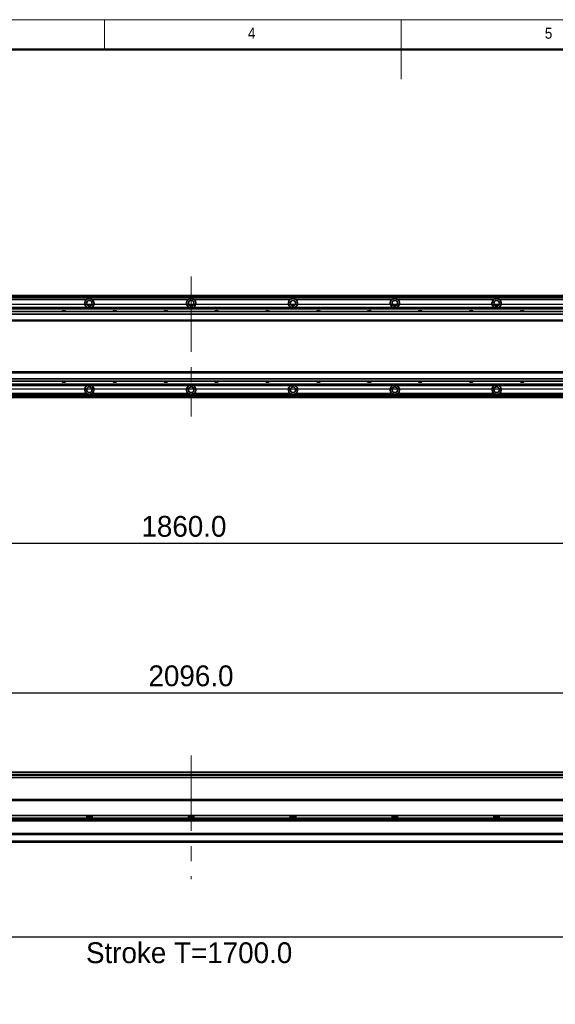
# Model space of a CAD drawing. Header units: millimetres. Extents: x 35 to 2905, y 35 to 2044.
# Tile 8 of 14: x 1020 to 1651, y 884 to 2044. Entities that reach past the tile are written whole.
import ezdxf

# ---------------------------------------------------------------- set-up
doc = ezdxf.new("R2010")
doc.units = ezdxf.units.MM
doc.header["$LTSCALE"] = 7
doc.header["$PDSIZE"] = -1
doc.linetypes.add('CENTERX2', pattern=[20.32, 12.7, -2.54, 2.54, -2.54])
doc.layers.add('黑色实线', color=7, linetype='Continuous')
doc.styles.add('SLDTEXTSTYLE1', font='Gothic.ttf', dxfattribs={"width": 0.913})
doc.styles.add('SLDTEXTSTYLE8', font='txt')
doc.dimstyles.new('SLDDIMSTYLE0', dxfattribs={"dimtxt": 24.5, "dimasz": 14, "dimexe": 0, "dimexo": 0.0625, "dimgap": 6.125, "dimtad": 2, "dimdec": 1, "dimrnd": 1e-09, "dimzin": 4, "dimdsep": 46, "dimtxsty": 'SLDTEXTSTYLE8', "dimsah": 1, "dimcen": 0.09, "dimadec": 0, "dimazin": 1, "dimtfac": 1, "dimtdec": 1, "dimtmove": 0, "dimatfit": 0, "dimfxl": 0, "dimfrac": 2, "dimtolj": 1, "dimtzin": 12, "dimarcsym": 0})
doc.dimstyles.new('SLDDIMSTYLE5', dxfattribs={"dimtxt": 24.5, "dimasz": 14, "dimexe": 0, "dimexo": 0.0625, "dimgap": 6.125, "dimtad": 2, "dimdec": 1, "dimrnd": 1e-09, "dimzin": 4, "dimdsep": 46, "dimtxsty": 'SLDTEXTSTYLE8', "dimsah": 1, "dimcen": 0.09, "dimadec": 0, "dimazin": 1, "dimtfac": 1, "dimtdec": 1, "dimtofl": 0, "dimtmove": 0, "dimatfit": 3, "dimfxl": 0, "dimfrac": 2, "dimtolj": 1, "dimtzin": 12, "dimarcsym": 0})

# ---------------------------------------------------------------- blocks, each defined once
blk = doc.blocks.new('_D_8')
at = {"layer": '黑色实线'}
for p, q in [((2340.3, 1709), (2340.3, 1737)), ((352.2, 1709), (2347.3, 1709)), ((2340.3, 1609), (2340.3, 1709)), ((352.2, 1609), (2347.3, 1609)), ((2340.3, 1609), (2340.3, 1581))]:
    blk.add_line(p, q, dxfattribs=at)
for points in [[(2340.3, 1709), (2342.4, 1723), (2338.2, 1723)], [(2340.3, 1609), (2338.2, 1595), (2342.4, 1595)]]:
    blk.add_solid(points, dxfattribs=at)
at = {"layer": '黑色实线', "insert": (2308.2, 1619.2), "char_height": 24.5, "attachment_point": 1, "rotation": 90, "style": 'SLDTEXTSTYLE8'}
blk.add_mtext('100.0', dxfattribs=at)
blk = doc.blocks.new('_D_18')
at = {"layer": '黑色实线'}
for p, q in [((292.3, 1549.2), (292.3, 1420.3)), ((2152.3, 1549.2), (2152.3, 1420.3)), ((292.3, 1427.3), (2152.3, 1427.3))]:
    blk.add_line(p, q, dxfattribs=at)
for points in [[(292.3, 1427.3), (306.3, 1425.2), (306.3, 1429.4)], [(2152.3, 1427.3), (2138.3, 1429.4), (2138.3, 1425.2)]]:
    blk.add_solid(points, dxfattribs=at)
at = {"layer": '黑色实线', "insert": (1163.7, 1459.4), "char_height": 24.5, "attachment_point": 1, "style": 'SLDTEXTSTYLE8'}
blk.add_mtext('1860.0', dxfattribs=at)
blk = doc.blocks.new('_D_19')
at = {"layer": '黑色实线'}
for p, q in [((174.3, 1141.7), (174.3, 1258.2)), ((2270.3, 1141.7), (2270.3, 1258.2)), ((174.3, 1251.2), (2270.3, 1251.2))]:
    blk.add_line(p, q, dxfattribs=at)
for points in [[(174.3, 1251.2), (188.3, 1249.1), (188.3, 1253.3)], [(2270.3, 1251.2), (2256.3, 1253.3), (2256.3, 1249.1)]]:
    blk.add_solid(points, dxfattribs=at)
at = {"layer": '黑色实线', "insert": (1172, 1283.3), "char_height": 24.5, "attachment_point": 1, "style": 'SLDTEXTSTYLE8'}
blk.add_mtext('2096.0', dxfattribs=at)
blk = doc.blocks.new('_D_24')
at = {"layer": 'Defpoints', "color": 0}
for p in [(355.8, 1128.3), (2055.8, 1124.8), (355.8, 963.3)]:
    blk.add_point(p, dxfattribs=at)
at = {"layer": '黑色实线', "color": 0, "lineweight": -2}
for p, q in [((355.8, 1128.2), (355.8, 963.3)), ((2055.8, 1124.7), (2055.8, 963.3)), ((2041.8, 963.3), (369.8, 963.3))]:
    blk.add_line(p, q, dxfattribs=at)
at = {"layer": '黑色实线', "color": 0}
for points in [[(369.8, 965.6), (369.8, 960.9), (355.8, 963.3)], [(2041.8, 965.6), (2041.8, 960.9), (2055.8, 963.3)]]:
    blk.add_solid(points, dxfattribs=at)
at = {"layer": '黑色实线', "color": 0, "insert": (1219.9, 957.1), "char_height": 24.5, "attachment_point": 2, "style": 'SLDTEXTSTYLE8'}
blk.add_mtext('\\A1;Stroke T=1700.0', dxfattribs=at)

msp = doc.modelspace()

# ---------------------------------------------------------------- linework, layer by layer
at = {"color": 7, "linetype": 'Continuous', "lineweight": 18}
for p, q in [((2905, 2044), (35, 2044)), ((1120, 2009), (1120, 2044)), ((1470, 2044), (1470, 1974)), ((70, 2009), (2870, 2009))]:
    msp.add_line(p, q, dxfattribs=at)
at = {"color": 7, "linetype": 'Continuous', "lineweight": 50}
msp.add_line((2870, 2009), (70, 2009), dxfattribs=at)
at = {"color": 7, "linetype": 'Continuous', "lineweight": 35}
for p, q in [((2112.8252413, 1719.0518542), (331.8251636, 1719.0518542)), ((331.8251636, 1718.8518545), (2112.8252413, 1718.8518545)), ((331.8251636, 1718.6518549), (2112.8252413, 1718.6518549)), ((2112.8252413, 1718.5518532), (331.8251636, 1718.5518532)), ((2112.8252413, 1716.5467157), (331.8251636, 1716.5467157)), ((1099.1556313, 1714.5467154), (985.4946997, 1714.5467154)), ((1219.1556361, 1714.5467154), (1105.4947045, 1714.5467154)), ((1339.1556408, 1714.5467154), (1225.4947092, 1714.5467154)), ((1459.1555264, 1714.5467154), (1345.494714, 1714.5467154)), ((1579.1555312, 1714.5467154), (1465.4947188, 1714.5467154)), ((1699.1555359, 1714.5467154), (1585.4947236, 1714.5467154)), ((2237.8252413, 1700.0518529), (206.8251636, 1700.0518529)), ((2237.8252413, 1697.0518506), (206.8251636, 1697.0518506)), ((357.3251631, 1705.0467147), (2087.3251822, 1705.0467147)), ((357.3251631, 1704.7536946), (2087.3251822, 1704.7536946)), ((357.3251631, 1703.8548342), (2087.3251822, 1703.8548342)), ((357.3251631, 1703.561814), (2087.3251822, 1703.561814)), ((2237.8252413, 1690.0518494), (206.8251636, 1690.0518494)), ((206.8251636, 1689.0518493), (2237.8252413, 1689.0518493)), ((2237.8252413, 1629.0518543), (206.8251636, 1629.0518543)), ((2237.8252413, 1628.051856), (206.8251636, 1628.051856)), ((2237.8252413, 1621.0518568), (206.8251636, 1621.0518568)), ((2237.8252413, 1618.0518544), (206.8251636, 1618.0518544)), ((357.3251631, 1614.5418896), (2087.3251822, 1614.5418896)), ((357.3251631, 1614.2488732), (2087.3251822, 1614.2488732)), ((357.3251631, 1613.3500091), (2087.3251822, 1613.3500091)), ((357.3251631, 1613.0569926), (2087.3251822, 1613.0569926)), ((2083.8251975, 1601.5569917), (362.8251519, 1601.5569917)), ((1099.1556313, 1603.556992), (985.4946997, 1603.556992)), ((1219.1556361, 1603.556992), (1105.4947045, 1603.556992)), ((1339.1556408, 1603.556992), (1225.4947092, 1603.556992)), ((1459.1555264, 1603.556992), (1345.494714, 1603.556992)), ((1579.1555312, 1603.556992), (1465.4947188, 1603.556992)), ((1699.1555359, 1603.556992), (1585.4947236, 1603.556992)), ((2083.8251975, 1599.0518532), (362.8251519, 1599.0518532)), ((2237.8252413, 1157.6212005), (206.8251636, 1157.6212005)), ((2083.8251975, 1151.1212023), (362.8251519, 1151.1212023)), ((2055.8250811, 1125.2112085), (302.325156, 1125.2112085)), ((352.1751728, 1125.2712043), (2055.8250811, 1125.2712043)), ((2112.3252776, 1106.6680954), (332.3251572, 1106.6680954)), ((2112.3252776, 1103.2680956), (332.3251572, 1103.2680956)), ((1099.1556313, 1106.6680954), (1099.1556313, 1103.2680956)), ((1105.4947045, 1105.2685542), (1099.1556313, 1105.2685542)), ((1105.4947045, 1103.2680956), (1105.4947045, 1106.6680954)), ((1219.1556361, 1106.6680954), (1219.1556361, 1103.2680956)), ((1225.4947092, 1105.2685542), (1219.1556361, 1105.2685542)), ((1225.4947092, 1103.2680956), (1225.4947092, 1106.6680954)), ((1339.1556408, 1106.6680954), (1339.1556408, 1103.2680956)), ((1345.494714, 1105.2685542), (1339.1556408, 1105.2685542)), ((1345.494714, 1103.2680956), (1345.494714, 1106.6680954)), ((1459.1555264, 1106.6680954), (1459.1555264, 1103.2680956)), ((1465.4947188, 1105.2685542), (1459.1555264, 1105.2685542)), ((1465.4947188, 1103.2680956), (1465.4947188, 1106.6680954)), ((1579.1555312, 1106.6680954), (1579.1555312, 1103.2680956)), ((1585.4947236, 1105.2685542), (1579.1555312, 1105.2685542)), ((1585.4947236, 1103.2680956), (1585.4947236, 1106.6680954)), ((2113.0820181, 1100.2112034), (331.5682676, 1100.2112034)), ((2258.325186, 1085.2112031), (186.3251593, 1085.2112031)), ((2258.325186, 1084.2112029), (186.3251593, 1084.2112029)), ((2258.325186, 1076.2712028), (186.3251593, 1076.2712028)), ((2258.325186, 1075.2712026), (186.3251593, 1075.2712026))]:
    msp.add_line(p, q, dxfattribs=at)
at = {"color": 8, "linetype": 'Continuous', "lineweight": 35}
for p, q in [((2112.8252413, 1718.0518522), (331.8251636, 1718.0518522)), ((2083.8251975, 1600.0518515), (362.8251519, 1600.0518515)), ((2087.3251822, 1154.6212019), (357.3251631, 1154.6212019)), ((2087.3251822, 1154.1212009), (357.3251631, 1154.1212009)), ((2056.3851263, 1124.2112064), (302.325156, 1124.2112064)), ((2112.3252776, 1101.2112027), (332.3251572, 1101.2112027))]:
    msp.add_line(p, q, dxfattribs=at)
at = {"color": 7, "linetype": 'Continuous', "lineweight": 35}
for centre in [(1102.3251593, 1710.0518532), (1222.3251593, 1710.0518532), (1342.3251593, 1710.0518532), (1462.3251593, 1710.0518532), (1582.3251593, 1710.0518532), (1102.3251593, 1608.0518532), (1222.3251593, 1608.0518532), (1342.3251593, 1608.0518532), (1462.3251593, 1608.0518532), (1582.3251593, 1608.0518532)]:
    msp.add_circle(centre, 3.3, dxfattribs=at)
for centre, radius, start, end in [((1102.3251593, 1710.0518532), 5.5, 125.1897877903, 245.5088204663), ((1102.3251593, 1710.0518532), 5.5, 294.4911795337, 54.8102122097), ((1222.3251593, 1710.0518532), 5.5, 125.1897877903, 245.5088204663), ((1222.3251593, 1710.0518532), 5.5, 294.4911795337, 54.8102122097), ((1342.3251593, 1710.0518532), 5.5, 125.1897877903, 245.5088204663), ((1342.3251593, 1710.0518532), 5.5, 294.4911795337, 54.8102122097), ((1462.3251593, 1710.0518532), 5.5, 125.1897877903, 245.5088204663), ((1462.3251593, 1710.0518532), 5.5, 294.4911795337, 54.8102122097), ((1582.3251593, 1710.0518532), 5.5, 125.1897877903, 245.5088204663), ((1582.3251593, 1710.0518532), 5.5, 294.4911795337, 54.8102122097), ((1072.3251593, 1697.5467151), 3.75, 41.9157203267, 138.0842796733), ((1132.3251593, 1697.5467151), 3.75, 41.9157203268, 138.0842796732), ((1192.3251593, 1697.5467151), 3.75, 41.9157203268, 138.0842796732), ((1252.3251593, 1697.5467151), 3.75, 41.9157203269, 138.0842796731), ((1312.3251593, 1697.5467151), 3.75, 41.9157203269, 138.0842796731), ((1372.3251593, 1697.5467151), 3.75, 41.915720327, 138.084279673), ((1432.3251593, 1697.5467151), 3.75, 41.915720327, 138.084279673), ((1492.3251593, 1697.5467151), 3.75, 41.9157203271, 138.0842796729), ((1552.3251593, 1697.5467151), 3.75, 41.9157203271, 138.0842796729), ((1612.3251593, 1697.5467151), 3.75, 41.9157203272, 138.0842796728), ((1072.3251593, 1620.5569912), 3.75, 221.9157203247, 318.0842796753), ((1102.3251593, 1608.0518532), 5.5, 114.4911795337, 234.8102122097), ((1102.3251593, 1608.0518532), 5.5, 305.1897877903, 65.5088204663), ((1132.3251593, 1620.5569912), 3.75, 221.9157203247, 318.0842796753), ((1192.3251593, 1620.5569912), 3.75, 221.9157203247, 318.0842796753), ((1222.3251593, 1608.0518532), 5.5, 114.4911795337, 234.8102122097), ((1222.3251593, 1608.0518532), 5.5, 305.1897877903, 65.5088204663), ((1252.3251593, 1620.5569912), 3.75, 221.9157203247, 318.0842796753), ((1312.3251593, 1620.5569912), 3.75, 221.9157203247, 318.0842796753), ((1342.3251593, 1608.0518532), 5.5, 114.4911795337, 234.8102122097), ((1342.3251593, 1608.0518532), 5.5, 305.1897877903, 65.5088204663), ((1372.3251593, 1620.5569912), 3.75, 221.9157203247, 318.0842796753), ((1432.3251593, 1620.5569912), 3.75, 221.9157203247, 318.0842796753), ((1462.3251593, 1608.0518532), 5.5, 114.4911795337, 234.8102122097), ((1462.3251593, 1608.0518532), 5.5, 305.1897877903, 65.5088204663), ((1492.3251593, 1620.5569912), 3.75, 221.9157203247, 318.0842796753), ((1552.3251593, 1620.5569912), 3.75, 221.9157203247, 318.0842796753), ((1582.3251593, 1608.0518532), 5.5, 114.4911795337, 234.8102122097), ((1582.3251593, 1608.0518532), 5.5, 305.1897877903, 65.5088204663), ((1612.3251593, 1620.5569912), 3.75, 221.9157203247, 318.0842796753)]:
    msp.add_arc(centre, radius, start, end, dxfattribs=at)
for points, knots in [([(1105.4947045, 1714.5467154), (1105.0352342, 1714.8161105), (1104.0868381, 1715.3721711), (1102.4029553, 1715.6315644), (1100.6608, 1715.4160399), (1099.6552521, 1714.8352761), (1099.1556313, 1714.5467154)], [0, 0, 0, 0, 0.2356821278, 0.4864732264, 0.7448468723, 1, 1, 1, 1]), ([(1225.4947092, 1714.5467154), (1225.0352389, 1714.8161105), (1224.0868428, 1715.3721711), (1222.4029601, 1715.6315644), (1220.6608048, 1715.4160399), (1219.6552569, 1714.8352761), (1219.1556361, 1714.5467154)], [0, 0, 0, 0, 0.2356821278, 0.4864732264, 0.7448468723, 1, 1, 1, 1]), ([(1345.494714, 1714.5467154), (1345.0352027, 1714.8161096), (1344.0867883, 1715.3721293), (1342.4028938, 1715.6315679), (1340.6607517, 1715.4160779), (1339.6552208, 1714.8352762), (1339.1556408, 1714.5467154)], [0, 0, 0, 0, 0.2356978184, 0.4864715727, 0.7448626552, 1, 1, 1, 1]), ([(1465.4947188, 1714.5467154), (1465.0352076, 1714.8161093), (1464.0867935, 1715.3721283), (1462.4028965, 1715.6315721), (1460.6607284, 1715.4160571), (1459.655147, 1714.8352753), (1459.1555264, 1714.5467154)], [0, 0, 0, 0, 0.2356940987, 0.4864638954, 0.7448509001, 1, 1, 1, 1]), ([(1585.4947236, 1714.5467154), (1585.0352124, 1714.8161093), (1584.0867983, 1715.3721283), (1582.4029012, 1715.6315721), (1580.6607332, 1715.4160571), (1579.6551517, 1714.8352753), (1579.1555312, 1714.5467154)], [0, 0, 0, 0, 0.2356940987, 0.4864638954, 0.7448509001, 1, 1, 1, 1]), ([(1099.1556313, 1603.556992), (1099.6151016, 1603.2875968), (1100.5634977, 1602.7315363), (1102.2473804, 1602.4721429), (1103.9895358, 1602.6876675), (1104.9950836, 1603.2684312), (1105.4947045, 1603.556992)], [0, 0, 0, 0, 0.2356821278, 0.4864732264, 0.7448468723, 1, 1, 1, 1]), ([(1219.1556361, 1603.556992), (1219.6151064, 1603.2875968), (1220.5635025, 1602.7315363), (1222.2473852, 1602.4721429), (1223.9895405, 1602.6876675), (1224.9950884, 1603.2684312), (1225.4947092, 1603.556992)], [0, 0, 0, 0, 0.2356821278, 0.4864732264, 0.7448468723, 1, 1, 1, 1]), ([(1339.1556408, 1603.556992), (1339.6151112, 1603.2875968), (1340.5635072, 1602.7315363), (1342.24739, 1602.4721429), (1343.9895453, 1602.6876675), (1344.9950932, 1603.2684312), (1345.494714, 1603.556992)], [0, 0, 0, 0, 0.2356821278, 0.4864732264, 0.7448468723, 1, 1, 1, 1]), ([(1459.1555264, 1603.556992), (1459.6150375, 1603.287598), (1460.5634851, 1602.7315589), (1462.2473923, 1602.4721381), (1463.9895507, 1602.6876687), (1464.9950981, 1603.2684316), (1465.4947188, 1603.556992)], [0, 0, 0, 0, 0.235694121, 0.4864812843, 0.744850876, 1, 1, 1, 1]), ([(1579.1555312, 1603.556992), (1579.6150422, 1603.287598), (1580.5634899, 1602.7315589), (1582.2473971, 1602.4721381), (1583.9895554, 1602.6876687), (1584.9951029, 1603.2684316), (1585.4947236, 1603.556992)], [0, 0, 0, 0, 0.235694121, 0.4864812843, 0.744850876, 1, 1, 1, 1])]:
    msp.add_open_spline(points, degree=3, knots=knots, dxfattribs=at)
at = {"layer": '黑色实线', "linetype": 'CENTERX2', "lineweight": 18}
for p, q in [((1222.3251593, 1741.5018532), (1222.3251593, 1576.6018532)), ((1222.3251593, 1177.221203), (1222.3251593, 1031.621203))]:
    msp.add_line(p, q, dxfattribs=at)

# ---------------------------------------------------------------- texts
at = {"color": 7, "linetype": 'Continuous', "lineweight": 0, "char_height": 12.9645833, "attachment_point": 1, "style": 'SLDTEXTSTYLE1'}
for s, insert in [('4', (1289.1666667, 2034.5241742)), ('5', (1639.1666667, 2034.5241742))]:
    msp.add_mtext(s, dxfattribs=dict(at, insert=insert))

# ---------------------------------------------------------------- dimensions: what is measured, and where the dimension line sits
at = {"layer": '黑色实线'}
dim = msp.add_linear_dim(base=(2340.3251593, 1709.0467151), p1=(343.3251593, 1609.0467151), p2=(343.3251593, 1709.0467151), angle=90, dimstyle='SLDDIMSTYLE0', dxfattribs=at)
dim.commit()
dim.dimension.update_dxf_attribs({"geometry": '_D_8', "text_midpoint": (2340.3251593, 1658.2596587), "dimtype": 160})
for base, p1, p2, picture, middle in [((2152.3251593, 1427.2518032), (292.3251593, 1558.0967151), (2152.3251593, 1558.0967151), '_D_18', (1211.5672022, 1427.2518032)), ((2270.3251593, 1251.1722248), (174.3251593, 1132.771203), (2270.3251593, 1132.771203), '_D_19', (1219.9121436, 1251.1722248))]:
    dim = msp.add_linear_dim(base=base, p1=p1, p2=p2, dimstyle='SLDDIMSTYLE5', dxfattribs=at)
    dim.commit()
    dim.dimension.update_dxf_attribs({"geometry": picture, "text_midpoint": middle, "dimtype": 160})
dim = msp.add_linear_dim(base=(355.8251593, 963.271203), p1=(2055.8251593, 1124.771203), p2=(355.8251593, 1128.271203), text='Stroke T=<>', dimstyle='SLDDIMSTYLE5', dxfattribs=at)
dim.commit()
dim.dimension.update_dxf_attribs({"geometry": '_D_24', "text_midpoint": (1219.9121436, 963.271203), "dimtype": 160})

doc.saveas('drawing.dxf')
